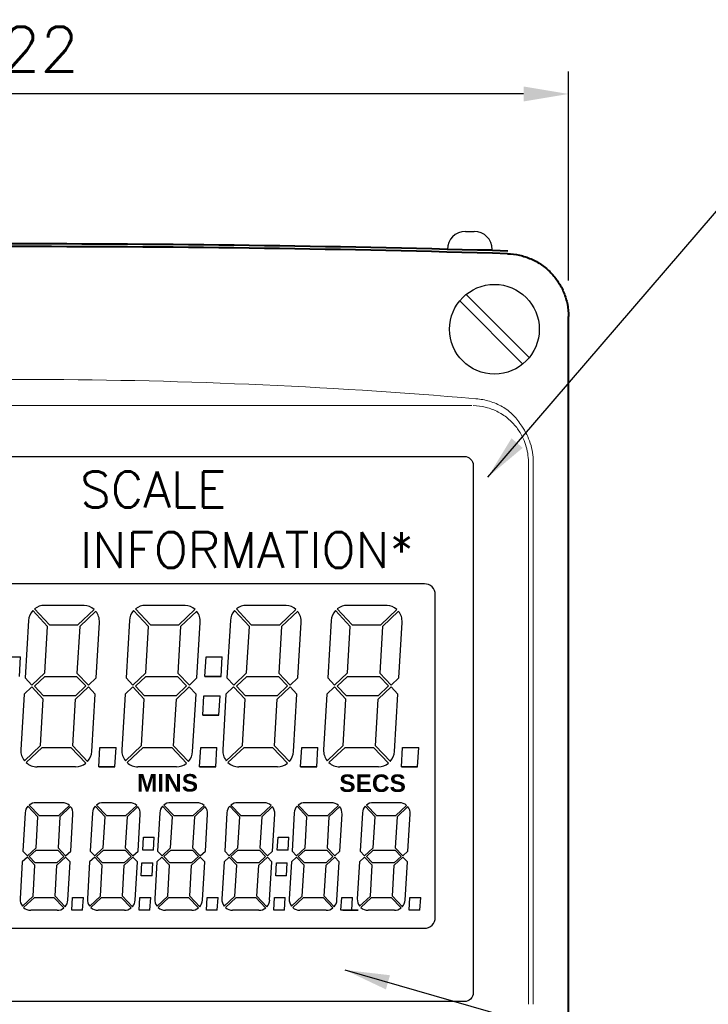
# Model space of a CAD drawing. Extents: x 0 to 501, y 0 to 275.
# Tile 4 of 10: x 59 to 97, y 144 to 199. Entities that reach past the tile are written whole.
import ezdxf

# ---------------------------------------------------------------- set-up
doc = ezdxf.new("R2010")
doc.units = 0
doc.header["$LTSCALE"] = 0.5
doc.header["$MEASUREMENT"] = 0
doc.layers.get('Defpoints').update_dxf_attribs({"color": 104, "lineweight": 0})
doc.layers.add('DISPLAY', color=6, linetype='Continuous', lineweight=25)
doc.layers.add('OBJECT', color=1, linetype='Continuous', lineweight=50)
doc.layers.add('TEXT', color=5, linetype='Continuous')
doc.styles.add('ROMANS', font='romans', dxfattribs={"height": 2.5})
doc.styles.add('SANSSERIFBOLD', font='sasb____.pfb', dxfattribs={"height": 2})
doc.dimstyles.new('DIMS', dxfattribs={"dimtxt": 2.5, "dimasz": 2.5, "dimexe": 1.25, "dimexo": 2, "dimgap": 1.25, "dimtad": 1, "dimdec": 4, "dimzin": 0, "dimdsep": 46, "dimtxsty": 'ROMANS', "dimcen": 2.5, "dimadec": 0, "dimazin": 0, "dimtfac": 1, "dimtdec": 4, "dimtmove": 0, "dimatfit": 3, "dimfxl": 0, "dimtolj": 1, "dimtzin": 0, "dimarcsym": 0})

# ---------------------------------------------------------------- blocks, each defined once
blk = doc.blocks.new('*D87')
at = {"layer": 'Defpoints', "color": 0}
for p in [(28.284, 195.217), (28.284, 182.817), (89.284, 182.817)]:
    blk.add_point(p, dxfattribs=at)
at = {"layer": 'TEXT', "color": 0, "lineweight": -2}
for p, q in [((28.284, 184.817), (28.284, 196.467)), ((89.284, 184.817), (89.284, 196.467)), ((86.784, 195.217), (30.784, 195.217))]:
    blk.add_line(p, q, dxfattribs=at)
at = {"layer": 'TEXT', "color": 0}
for points in [[(30.784, 195.634), (30.784, 194.8), (28.284, 195.217)], [(86.784, 194.8), (86.784, 195.634), (89.284, 195.217)]]:
    blk.add_solid(points, dxfattribs=at)
at = {"layer": 'TEXT', "color": 0, "insert": (58.784, 197.717), "char_height": 2.5, "attachment_point": 5, "style": 'ROMANS'}
blk.add_mtext('\\A1;122', dxfattribs=at)

msp = doc.modelspace()

# ---------------------------------------------------------------- linework, layer by layer
for p, q in [((87.1, 180.509), (83.573, 184.035)), ((86.746, 180.155), (83.219, 183.682)), ((60.256, 165.535), (59.427, 166.414)), ((59.53, 166.512), (60.361, 165.63)), ((62.303, 166.71), (60.094, 166.71)), ((61.95, 165.632), (62.848, 166.479)), ((62.948, 166.378), (62.049, 165.531)), ((65.878, 165.535), (65.049, 166.414)), ((65.152, 166.512), (65.983, 165.63)), ((67.925, 166.71), (65.716, 166.71)), ((67.572, 165.632), (68.471, 166.479)), ((68.57, 166.378), (67.672, 165.531)), ((71.501, 165.535), (70.672, 166.414)), ((70.775, 166.512), (71.606, 165.63)), ((73.548, 166.71), (71.339, 166.71)), ((73.195, 165.632), (74.093, 166.479)), ((74.193, 166.378), (73.294, 165.531)), ((77.123, 165.535), (76.294, 166.414)), ((76.397, 166.512), (77.228, 165.63)), ((79.17, 166.71), (76.961, 166.71)), ((78.817, 165.632), (79.716, 166.479)), ((79.815, 166.378), (78.917, 165.531)), ((59.195, 165.863), (59.006, 162.66)), ((59.195, 165.863), (59.006, 162.66)), ((64.818, 165.863), (64.629, 162.66)), ((64.818, 165.863), (64.629, 162.66)), ((70.44, 165.863), (70.251, 162.66)), ((70.44, 165.863), (70.251, 162.66)), ((76.063, 165.863), (75.874, 162.66)), ((76.063, 165.863), (75.874, 162.66)), ((60.103, 162.941), (60.256, 165.535)), ((60.361, 165.63), (61.95, 165.632)), ((62.049, 165.531), (61.896, 162.937)), ((62.96, 162.662), (63.143, 165.759)), ((65.725, 162.941), (65.878, 165.535)), ((65.983, 165.63), (67.572, 165.632)), ((67.672, 165.531), (67.519, 162.937)), ((68.582, 162.662), (68.765, 165.759)), ((71.348, 162.941), (71.501, 165.535)), ((71.606, 165.63), (73.195, 165.632)), ((73.294, 165.531), (73.141, 162.937)), ((74.205, 162.662), (74.388, 165.759)), ((76.97, 162.941), (77.123, 165.535)), ((77.228, 165.63), (78.817, 165.632)), ((78.917, 165.531), (78.764, 162.937)), ((79.827, 162.662), (80.01, 165.759)), ((57.846, 163.832), (58.747, 163.832)), ((58.684, 162.752), (58.747, 163.832)), ((69.027, 162.752), (69.091, 163.832)), ((69.091, 163.832), (69.992, 163.832)), ((69.929, 162.752), (69.992, 163.832)), ((59.006, 162.66), (59.382, 162.262)), ((59.006, 162.66), (59.382, 162.262)), ((59.382, 162.262), (60.103, 162.941)), ((59.531, 162.207), (60.107, 162.75)), ((60.107, 162.75), (61.876, 162.752)), ((61.876, 162.752), (62.382, 162.215)), ((61.896, 162.937), (62.534, 162.261)), ((62.534, 162.261), (62.96, 162.662)), ((62.534, 162.261), (62.96, 162.662)), ((64.629, 162.66), (65.004, 162.262)), ((64.629, 162.66), (65.004, 162.262)), ((65.004, 162.262), (65.725, 162.941)), ((65.153, 162.207), (65.729, 162.75)), ((65.729, 162.75), (67.498, 162.752)), ((67.498, 162.752), (68.005, 162.215)), ((67.519, 162.937), (68.156, 162.261)), ((68.156, 162.261), (68.582, 162.662)), ((68.156, 162.261), (68.582, 162.662)), ((69.027, 162.752), (69.929, 162.752)), ((69.027, 162.752), (69.929, 162.752)), ((69.929, 162.752), (69.027, 162.752)), ((69.929, 162.752), (69.027, 162.752)), ((70.251, 162.66), (70.627, 162.262)), ((70.251, 162.66), (70.627, 162.262)), ((70.627, 162.262), (71.348, 162.941)), ((70.776, 162.207), (71.352, 162.75)), ((71.352, 162.75), (73.121, 162.752)), ((73.121, 162.752), (73.627, 162.215)), ((73.141, 162.937), (73.779, 162.261)), ((73.779, 162.261), (74.205, 162.662)), ((73.779, 162.261), (74.205, 162.662)), ((75.874, 162.66), (76.249, 162.262)), ((75.874, 162.66), (76.249, 162.262)), ((76.249, 162.262), (76.97, 162.941)), ((76.398, 162.207), (76.974, 162.75)), ((76.974, 162.75), (78.743, 162.752)), ((78.743, 162.752), (79.25, 162.215)), ((78.764, 162.937), (79.401, 162.261)), ((79.401, 162.261), (79.827, 162.662)), ((79.401, 162.261), (79.827, 162.662)), ((59.379, 162.162), (58.953, 161.76)), ((59.379, 162.162), (58.953, 161.76)), ((60.017, 161.485), (59.379, 162.162)), ((60.037, 161.67), (59.531, 162.207)), ((62.382, 162.215), (61.806, 161.672)), ((61.81, 161.481), (62.531, 162.161)), ((62.531, 162.161), (62.907, 161.762)), ((62.531, 162.161), (62.907, 161.762)), ((65.001, 162.162), (64.576, 161.76)), ((65.001, 162.162), (64.576, 161.76)), ((65.639, 161.485), (65.001, 162.162)), ((65.659, 161.67), (65.153, 162.207)), ((68.005, 162.215), (67.429, 161.672)), ((67.433, 161.481), (68.154, 162.161)), ((68.154, 162.161), (68.529, 161.762)), ((68.154, 162.161), (68.529, 161.762)), ((70.624, 162.162), (70.198, 161.76)), ((70.624, 162.162), (70.198, 161.76)), ((71.262, 161.485), (70.624, 162.162)), ((71.282, 161.67), (70.776, 162.207)), ((73.627, 162.215), (73.051, 161.672)), ((73.055, 161.481), (73.776, 162.161)), ((73.776, 162.161), (74.152, 161.762)), ((73.776, 162.161), (74.152, 161.762)), ((76.246, 162.162), (75.821, 161.76)), ((76.246, 162.162), (75.821, 161.76)), ((76.884, 161.485), (76.246, 162.162)), ((76.904, 161.67), (76.398, 162.207)), ((79.25, 162.215), (78.674, 161.672)), ((78.678, 161.481), (79.399, 162.161)), ((79.399, 162.161), (79.774, 161.762)), ((79.399, 162.161), (79.774, 161.762)), ((58.953, 161.76), (58.77, 158.663)), ((58.953, 161.76), (58.77, 158.663)), ((59.864, 158.891), (60.017, 161.485)), ((61.806, 161.672), (60.037, 161.67)), ((61.657, 158.887), (61.81, 161.481)), ((62.717, 158.559), (62.907, 161.762)), ((64.576, 161.76), (64.393, 158.663)), ((64.576, 161.76), (64.393, 158.663)), ((65.486, 158.891), (65.639, 161.485)), ((67.429, 161.672), (65.659, 161.67)), ((67.279, 158.887), (67.433, 161.481)), ((68.34, 158.559), (68.529, 161.762)), ((68.9, 160.592), (68.963, 161.672)), ((68.963, 161.672), (69.865, 161.672)), ((69.801, 160.592), (69.865, 161.672)), ((70.198, 161.76), (70.015, 158.663)), ((70.198, 161.76), (70.015, 158.663)), ((71.109, 158.891), (71.262, 161.485)), ((73.051, 161.672), (71.282, 161.67)), ((72.902, 158.887), (73.055, 161.481)), ((73.962, 158.559), (74.152, 161.762)), ((75.821, 161.76), (75.638, 158.663)), ((75.821, 161.76), (75.638, 158.663)), ((76.731, 158.891), (76.884, 161.485)), ((78.674, 161.672), (76.904, 161.67)), ((78.524, 158.887), (78.678, 161.481)), ((79.585, 158.559), (79.774, 161.762)), ((68.9, 160.592), (69.801, 160.592)), ((68.9, 160.592), (69.801, 160.592)), ((69.801, 160.592), (68.9, 160.592)), ((69.801, 160.592), (68.9, 160.592)), ((58.967, 158.046), (59.864, 158.891)), ((59.064, 157.943), (59.963, 158.79)), ((59.963, 158.79), (61.552, 158.792)), ((61.552, 158.792), (62.383, 157.911)), ((62.488, 158.006), (61.657, 158.887)), ((63.107, 157.71), (63.171, 158.79)), ((63.171, 158.79), (64.072, 158.79)), ((64.008, 157.71), (64.072, 158.79)), ((64.59, 158.046), (65.486, 158.891)), ((64.687, 157.943), (65.585, 158.79)), ((65.585, 158.79), (67.175, 158.792)), ((67.174, 158.792), (68.005, 157.911)), ((68.11, 158.006), (67.279, 158.887)), ((68.729, 157.71), (68.793, 158.79)), ((68.793, 158.79), (69.695, 158.79)), ((69.631, 157.71), (69.695, 158.79)), ((70.212, 158.046), (71.109, 158.891)), ((70.309, 157.943), (71.208, 158.79)), ((71.208, 158.79), (72.797, 158.792)), ((72.797, 158.792), (73.628, 157.911)), ((73.733, 158.006), (72.902, 158.887)), ((74.352, 157.71), (74.416, 158.79)), ((74.416, 158.79), (75.317, 158.79)), ((75.253, 157.71), (75.317, 158.79)), ((75.835, 158.046), (76.731, 158.891)), ((75.932, 157.943), (76.83, 158.79)), ((76.83, 158.79), (78.42, 158.792)), ((78.419, 158.792), (79.25, 157.911)), ((79.355, 158.006), (78.524, 158.887)), ((79.972, 157.712), (80.036, 158.792)), ((80.036, 158.792), (80.938, 158.792)), ((80.874, 157.712), (80.938, 158.792)), ((61.819, 157.712), (59.669, 157.71)), ((63.107, 157.71), (64.008, 157.71)), ((63.107, 157.71), (64.008, 157.71)), ((64.008, 157.71), (63.107, 157.71)), ((64.008, 157.71), (63.107, 157.71)), ((67.442, 157.712), (65.291, 157.71)), ((68.729, 157.71), (69.631, 157.71)), ((68.729, 157.71), (69.631, 157.71)), ((69.631, 157.71), (68.729, 157.71)), ((69.631, 157.71), (68.729, 157.71)), ((73.064, 157.712), (70.914, 157.71)), ((74.352, 157.71), (75.253, 157.71)), ((74.352, 157.71), (75.253, 157.71)), ((75.253, 157.71), (74.352, 157.71)), ((75.253, 157.71), (74.352, 157.71)), ((78.687, 157.712), (76.536, 157.71)), ((79.972, 157.712), (80.874, 157.712)), ((79.972, 157.712), (80.874, 157.712)), ((80.874, 157.712), (79.972, 157.712)), ((80.874, 157.712), (79.972, 157.712)), ((59.715, 154.927), (59.163, 155.513)), ((59.231, 155.578), (59.785, 154.99)), ((61.078, 155.71), (59.607, 155.71)), ((60.875, 154.991), (61.475, 155.557)), ((61.54, 155.489), (60.941, 154.924)), ((63.465, 154.927), (62.913, 155.513)), ((62.981, 155.578), (63.535, 154.99)), ((64.828, 155.71), (63.357, 155.71)), ((64.625, 154.991), (65.225, 155.557)), ((65.29, 155.489), (64.691, 154.924)), ((67.215, 154.927), (66.663, 155.513)), ((66.731, 155.578), (67.285, 154.99)), ((68.578, 155.71), (67.107, 155.71)), ((68.375, 154.991), (68.975, 155.557)), ((69.04, 155.489), (68.441, 154.924)), ((70.96, 154.927), (70.408, 155.513)), ((70.476, 155.578), (71.03, 154.99)), ((72.323, 155.71), (70.852, 155.71)), ((72.12, 154.991), (72.72, 155.557)), ((72.785, 155.489), (72.186, 154.924)), ((74.71, 154.927), (74.158, 155.513)), ((74.226, 155.578), (74.78, 154.99)), ((76.073, 155.71), (74.602, 155.71)), ((75.87, 154.991), (76.47, 155.557)), ((76.535, 155.489), (75.936, 154.924)), ((78.506, 154.927), (77.953, 155.513)), ((78.022, 155.578), (78.576, 154.99)), ((79.868, 155.71), (78.398, 155.71)), ((79.665, 154.991), (80.265, 155.557)), ((80.33, 155.489), (79.731, 154.924)), ((59.008, 155.146), (58.882, 153.01)), ((59.008, 155.146), (58.882, 153.01)), ((59.613, 153.198), (59.715, 154.927)), ((59.785, 154.99), (60.875, 154.991)), ((60.941, 154.924), (60.839, 153.195)), ((61.548, 153.011), (61.67, 155.076)), ((62.758, 155.146), (62.632, 153.01)), ((62.758, 155.146), (62.632, 153.01)), ((63.363, 153.198), (63.465, 154.927)), ((63.535, 154.99), (64.625, 154.991)), ((64.691, 154.924), (64.589, 153.195)), ((65.298, 153.011), (65.42, 155.076)), ((66.508, 155.146), (66.382, 153.01)), ((66.508, 155.146), (66.382, 153.01)), ((67.113, 153.198), (67.215, 154.927)), ((67.285, 154.99), (68.375, 154.991)), ((68.441, 154.924), (68.339, 153.195)), ((69.048, 153.011), (69.17, 155.076)), ((70.253, 155.146), (70.127, 153.01)), ((70.253, 155.146), (70.127, 153.01)), ((70.858, 153.198), (70.96, 154.927)), ((71.03, 154.99), (72.12, 154.991)), ((72.186, 154.924), (72.084, 153.195)), ((72.793, 153.011), (72.915, 155.076)), ((74.003, 155.146), (73.877, 153.01)), ((74.003, 155.146), (73.877, 153.01)), ((74.608, 153.198), (74.71, 154.927)), ((74.78, 154.99), (75.87, 154.991)), ((75.936, 154.924), (75.834, 153.195)), ((76.543, 153.011), (76.665, 155.076)), ((77.799, 155.146), (77.673, 153.01)), ((77.799, 155.146), (77.673, 153.01)), ((78.404, 153.198), (78.506, 154.927)), ((78.576, 154.99), (79.665, 154.991)), ((79.731, 154.924), (79.629, 153.195)), ((80.338, 153.011), (80.46, 155.076)), ((65.559, 153.071), (65.602, 153.793)), ((65.602, 153.793), (66.204, 153.793)), ((66.162, 153.071), (66.204, 153.793)), ((73.054, 153.071), (73.097, 153.793)), ((73.097, 153.793), (73.699, 153.793)), ((73.657, 153.071), (73.699, 153.793)), ((59.133, 152.745), (59.613, 153.198)), ((60.839, 153.195), (61.264, 152.744)), ((62.883, 152.745), (63.363, 153.198)), ((64.589, 153.195), (65.014, 152.744)), ((66.633, 152.745), (67.113, 153.198)), ((68.339, 153.195), (68.764, 152.744)), ((70.378, 152.745), (70.858, 153.198)), ((72.084, 153.195), (72.509, 152.744)), ((74.128, 152.745), (74.608, 153.198)), ((75.834, 153.195), (76.259, 152.744)), ((77.923, 152.745), (78.404, 153.198)), ((79.629, 153.195), (80.054, 152.744)), ((59.131, 152.678), (58.847, 152.41)), ((59.131, 152.678), (58.847, 152.41)), ((58.882, 153.01), (59.133, 152.745)), ((58.882, 153.01), (59.133, 152.745)), ((59.556, 152.227), (59.131, 152.678)), ((59.232, 152.708), (59.616, 153.07)), ((59.569, 152.35), (59.232, 152.708)), ((59.616, 153.07), (60.825, 153.071)), ((61.163, 152.713), (60.779, 152.351)), ((60.781, 152.224), (61.262, 152.677)), ((60.825, 153.071), (61.163, 152.713)), ((61.262, 152.677), (61.513, 152.411)), ((61.262, 152.677), (61.513, 152.411)), ((61.264, 152.744), (61.548, 153.011)), ((61.264, 152.744), (61.548, 153.011)), ((62.881, 152.678), (62.597, 152.41)), ((62.881, 152.678), (62.597, 152.41)), ((62.632, 153.01), (62.883, 152.745)), ((62.632, 153.01), (62.883, 152.745)), ((63.306, 152.227), (62.881, 152.678)), ((62.982, 152.708), (63.366, 153.07)), ((63.319, 152.35), (62.982, 152.708)), ((63.366, 153.07), (64.575, 153.071)), ((64.913, 152.713), (64.529, 152.351)), ((64.531, 152.224), (65.012, 152.677)), ((64.575, 153.071), (64.913, 152.713)), ((65.012, 152.677), (65.263, 152.411)), ((65.012, 152.677), (65.263, 152.411)), ((65.014, 152.744), (65.298, 153.011)), ((65.014, 152.744), (65.298, 153.011)), ((66.162, 153.071), (65.559, 153.071)), ((66.631, 152.678), (66.347, 152.41)), ((66.631, 152.678), (66.347, 152.41)), ((66.382, 153.01), (66.633, 152.745)), ((66.382, 153.01), (66.633, 152.745)), ((67.056, 152.227), (66.631, 152.678)), ((66.732, 152.708), (67.116, 153.07)), ((67.069, 152.35), (66.732, 152.708)), ((67.116, 153.07), (68.325, 153.071)), ((68.663, 152.713), (68.279, 152.351)), ((68.281, 152.224), (68.762, 152.677)), ((68.325, 153.071), (68.663, 152.713)), ((68.762, 152.677), (69.013, 152.411)), ((68.762, 152.677), (69.013, 152.411)), ((68.764, 152.744), (69.048, 153.011)), ((68.764, 152.744), (69.048, 153.011)), ((70.376, 152.678), (70.092, 152.41)), ((70.376, 152.678), (70.092, 152.41)), ((70.127, 153.01), (70.378, 152.745)), ((70.127, 153.01), (70.378, 152.745)), ((70.801, 152.227), (70.376, 152.678)), ((70.477, 152.708), (70.861, 153.07)), ((70.814, 152.35), (70.477, 152.708)), ((70.861, 153.07), (72.07, 153.071)), ((72.408, 152.713), (72.024, 152.351)), ((72.026, 152.224), (72.507, 152.677)), ((72.07, 153.071), (72.408, 152.713)), ((72.507, 152.677), (72.758, 152.411)), ((72.507, 152.677), (72.758, 152.411)), ((72.509, 152.744), (72.793, 153.011)), ((72.509, 152.744), (72.793, 153.011)), ((73.657, 153.071), (73.054, 153.071)), ((74.126, 152.678), (73.842, 152.41)), ((74.126, 152.678), (73.842, 152.41)), ((73.877, 153.01), (74.128, 152.745)), ((73.877, 153.01), (74.128, 152.745)), ((74.551, 152.227), (74.126, 152.678)), ((74.227, 152.708), (74.611, 153.07)), ((74.564, 152.35), (74.227, 152.708)), ((74.611, 153.07), (75.82, 153.071)), ((76.158, 152.713), (75.774, 152.351)), ((75.776, 152.224), (76.257, 152.677)), ((75.82, 153.071), (76.158, 152.713)), ((76.257, 152.677), (76.508, 152.411)), ((76.257, 152.677), (76.508, 152.411)), ((76.259, 152.744), (76.543, 153.011)), ((76.259, 152.744), (76.543, 153.011)), ((77.921, 152.678), (77.637, 152.41)), ((77.921, 152.678), (77.637, 152.41)), ((77.673, 153.01), (77.923, 152.745)), ((77.673, 153.01), (77.923, 152.745)), ((78.346, 152.227), (77.921, 152.678)), ((78.022, 152.708), (78.406, 153.07)), ((78.36, 152.35), (78.022, 152.708)), ((78.406, 153.07), (79.616, 153.071)), ((79.953, 152.713), (79.569, 152.351)), ((79.572, 152.224), (80.052, 152.677)), ((79.616, 153.071), (79.953, 152.713)), ((80.052, 152.677), (80.303, 152.411)), ((80.052, 152.677), (80.303, 152.411)), ((80.054, 152.744), (80.338, 153.011)), ((80.054, 152.744), (80.338, 153.011)), ((58.847, 152.41), (58.725, 150.346)), ((58.847, 152.41), (58.725, 150.346)), ((59.454, 150.498), (59.556, 152.227)), ((60.779, 152.351), (59.569, 152.35)), ((60.679, 150.495), (60.781, 152.224)), ((61.386, 150.276), (61.513, 152.411)), ((62.597, 152.41), (62.475, 150.346)), ((62.597, 152.41), (62.475, 150.346)), ((63.204, 150.498), (63.306, 152.227)), ((64.529, 152.351), (63.319, 152.35)), ((64.429, 150.495), (64.531, 152.224)), ((65.136, 150.276), (65.263, 152.411)), ((65.474, 151.63), (65.517, 152.351)), ((65.517, 152.351), (66.119, 152.351)), ((66.076, 151.63), (66.119, 152.351)), ((66.347, 152.41), (66.225, 150.346)), ((66.347, 152.41), (66.225, 150.346)), ((66.954, 150.498), (67.056, 152.227)), ((68.279, 152.351), (67.069, 152.35)), ((68.179, 150.495), (68.281, 152.224)), ((68.886, 150.276), (69.013, 152.411)), ((70.092, 152.41), (69.97, 150.346)), ((70.092, 152.41), (69.97, 150.346)), ((70.699, 150.498), (70.801, 152.227)), ((72.024, 152.351), (70.814, 152.35)), ((71.924, 150.495), (72.026, 152.224)), ((72.631, 150.276), (72.758, 152.411)), ((72.969, 151.63), (73.012, 152.351)), ((73.012, 152.351), (73.614, 152.351)), ((73.571, 151.63), (73.614, 152.351)), ((73.842, 152.41), (73.72, 150.346)), ((73.842, 152.41), (73.72, 150.346)), ((74.449, 150.498), (74.551, 152.227)), ((75.774, 152.351), (74.564, 152.35)), ((75.674, 150.495), (75.776, 152.224)), ((76.381, 150.276), (76.508, 152.411)), ((77.637, 152.41), (77.515, 150.346)), ((77.637, 152.41), (77.515, 150.346)), ((78.244, 150.498), (78.346, 152.227)), ((79.569, 152.351), (78.36, 152.35)), ((79.47, 150.495), (79.572, 152.224)), ((80.177, 150.276), (80.303, 152.411)), ((66.076, 151.63), (65.474, 151.63)), ((73.571, 151.63), (72.969, 151.63)), ((58.856, 149.934), (59.454, 150.498)), ((58.921, 149.866), (59.52, 150.43)), ((59.52, 150.43), (60.609, 150.431)), ((60.609, 150.431), (61.163, 149.844)), ((61.233, 149.907), (60.679, 150.495)), ((61.61, 149.712), (61.652, 150.433)), ((61.652, 150.433), (62.254, 150.433)), ((62.212, 149.712), (62.254, 150.433)), ((62.606, 149.934), (63.204, 150.498)), ((62.671, 149.866), (63.27, 150.43)), ((63.27, 150.43), (64.359, 150.431)), ((64.359, 150.431), (64.913, 149.844)), ((64.983, 149.907), (64.429, 150.495)), ((65.361, 149.71), (65.403, 150.432)), ((65.403, 150.432), (66.006, 150.432)), ((65.963, 149.71), (66.006, 150.432)), ((66.356, 149.934), (66.954, 150.498)), ((66.421, 149.866), (67.02, 150.43)), ((67.02, 150.43), (68.109, 150.431)), ((68.109, 150.431), (68.663, 149.844)), ((68.733, 149.907), (68.179, 150.495)), ((69.111, 149.71), (69.153, 150.432)), ((69.153, 150.432), (69.756, 150.432)), ((69.713, 149.71), (69.756, 150.432)), ((70.101, 149.934), (70.699, 150.498)), ((70.166, 149.866), (70.765, 150.43)), ((70.765, 150.43), (71.854, 150.431)), ((71.854, 150.431), (72.408, 149.844)), ((72.478, 149.907), (71.924, 150.495)), ((72.856, 149.71), (72.898, 150.432)), ((72.898, 150.432), (73.501, 150.432)), ((73.458, 149.71), (73.501, 150.432)), ((73.851, 149.934), (74.449, 150.498)), ((73.916, 149.866), (74.515, 150.43)), ((74.515, 150.43), (75.604, 150.431)), ((75.604, 150.431), (76.158, 149.844)), ((76.228, 149.907), (75.674, 150.495)), ((76.606, 149.71), (76.648, 150.432)), ((76.648, 150.432), (77.251, 150.432)), ((77.208, 149.71), (77.251, 150.432)), ((77.646, 149.934), (78.244, 150.498)), ((77.711, 149.866), (78.31, 150.43)), ((78.31, 150.43), (79.4, 150.431)), ((79.4, 150.431), (79.954, 149.844)), ((80.024, 149.907), (79.47, 150.495)), ((80.401, 149.71), (80.444, 150.432)), ((80.444, 150.432), (81.046, 150.432)), ((81.003, 149.71), (81.046, 150.432)), ((60.788, 149.711), (59.324, 149.71)), ((62.212, 149.712), (61.61, 149.712)), ((64.538, 149.711), (63.074, 149.71)), ((65.963, 149.71), (65.361, 149.71)), ((68.288, 149.711), (66.824, 149.71)), ((69.713, 149.71), (69.111, 149.71)), ((72.033, 149.711), (70.569, 149.71)), ((73.458, 149.71), (72.856, 149.71)), ((75.783, 149.711), (74.319, 149.71)), ((77.208, 149.71), (76.606, 149.71)), ((76.709, 149.71), (77.56, 149.71)), ((76.709, 149.71), (77.56, 149.71)), ((77.56, 149.71), (76.709, 149.71)), ((79.578, 149.711), (78.114, 149.71)), ((81.003, 149.71), (80.401, 149.71))]:
    msp.add_line(p, q)
at = {"linetype": 'Continuous', "lineweight": 40}
msp.add_line((89.284, 131.206), (89.284, 182.817), dxfattribs=at)
at = {"linetype": 'Continuous', "lineweight": 0}
for p, q in [((83.9, 177.849), (33.668, 177.849)), ((87.047, 144.47), (87.047, 174.697)), ((87.321, 174.697), (87.321, 144.47))]:
    msp.add_line(p, q, dxfattribs=at)
for points in [[(34.08, 175.013), (83.475, 175.013, -0.414214), (83.975, 174.513), (83.975, 145.118, -0.414214), (83.475, 144.618), (34.08, 144.618, -0.414214), (33.58, 145.118), (33.58, 174.513, -0.414214)], [(36.28, 148.71), (81.26, 148.71, 0.414214), (81.86, 149.31), (81.86, 167.31, 0.414214), (81.26, 167.91), (36.28, 167.91, 0.414214), (35.68, 167.31), (35.68, 149.31, 0.414214)]]:
    msp.add_lwpolyline(points, format="xyb", close=True)
msp.add_circle((85.155, 182.1), 2.5)
at = {"linetype": 'Continuous', "lineweight": 40}
msp.add_arc((58.784, -743.792), 930.5, 88.330827, 91.669173, dxfattribs=at)
for centre, radius, start, end in [((60.094, 165.81), 0.9, 137.8263, 176.6203), ((60.094, 165.81), 0.9, 137.8263, 176.6203), ((60.094, 165.81), 0.9, 90, 128.794), ((60.094, 165.81), 0.9, 90, 128.794), ((62.244, 165.812), 0.9, 47.8263, 86.2599), ((62.244, 165.812), 0.9, 356.6203, 38.794), ((62.244, 165.812), 0.9, 356.6203, 38.794), ((65.716, 165.81), 0.9, 137.8263, 176.6203), ((65.716, 165.81), 0.9, 137.8263, 176.6203), ((65.716, 165.81), 0.9, 90, 128.794), ((65.716, 165.81), 0.9, 90, 128.794), ((67.867, 165.812), 0.9, 47.8263, 86.2599), ((67.867, 165.812), 0.9, 356.6203, 38.794), ((67.867, 165.812), 0.9, 356.6203, 38.794), ((71.339, 165.81), 0.9, 137.8263, 176.6203), ((71.339, 165.81), 0.9, 137.8263, 176.6203), ((71.339, 165.81), 0.9, 90, 128.794), ((71.339, 165.81), 0.9, 90, 128.794), ((73.489, 165.812), 0.9, 47.8263, 86.2599), ((73.489, 165.812), 0.9, 356.6203, 38.794), ((73.489, 165.812), 0.9, 356.6203, 38.794), ((76.961, 165.81), 0.9, 137.8263, 176.6203), ((76.961, 165.81), 0.9, 137.8263, 176.6203), ((76.961, 165.81), 0.9, 90, 128.794), ((76.961, 165.81), 0.9, 90, 128.794), ((79.112, 165.812), 0.9, 47.8263, 86.2599), ((79.112, 165.812), 0.9, 356.6203, 38.794), ((79.112, 165.812), 0.9, 356.6203, 38.794), ((59.669, 158.61), 0.9, 176.6203, 218.794), ((65.291, 158.61), 0.9, 176.6203, 218.794), ((70.914, 158.61), 0.9, 176.6203, 218.794), ((76.536, 158.61), 0.9, 176.6203, 218.794), ((61.819, 158.612), 0.9, 317.8263, 356.6203), ((61.819, 158.612), 0.9, 317.8263, 356.6203), ((67.442, 158.612), 0.9, 317.8263, 356.6203), ((67.442, 158.612), 0.9, 317.8263, 356.6203), ((73.064, 158.612), 0.9, 317.8263, 356.6203), ((73.064, 158.612), 0.9, 317.8263, 356.6203), ((78.687, 158.612), 0.9, 317.8263, 356.6203), ((78.687, 158.612), 0.9, 317.8263, 356.6203), ((59.669, 158.61), 0.9, 227.8263, 270), ((59.669, 158.61), 0.9, 227.8263, 270), ((61.819, 158.612), 0.9, 270, 308.794), ((61.819, 158.612), 0.9, 270, 308.794), ((65.291, 158.61), 0.9, 227.8263, 270), ((65.291, 158.61), 0.9, 227.8263, 270), ((67.442, 158.612), 0.9, 270, 308.794), ((67.442, 158.612), 0.9, 270, 308.794), ((70.914, 158.61), 0.9, 227.8263, 270), ((70.914, 158.61), 0.9, 227.8263, 270), ((73.064, 158.612), 0.9, 270, 308.794), ((73.064, 158.612), 0.9, 270, 308.794), ((76.536, 158.61), 0.9, 227.8263, 270), ((76.536, 158.61), 0.9, 227.8263, 270), ((78.687, 158.612), 0.9, 270, 308.794), ((78.687, 158.612), 0.9, 270, 308.794), ((59.607, 155.11), 0.6, 137.8263, 176.6203), ((59.607, 155.11), 0.6, 137.8263, 176.6203), ((59.607, 155.11), 0.6, 90, 128.794), ((59.607, 155.11), 0.6, 90, 128.794), ((61.076, 155.12), 0.59, 47.654, 90.1754), ((61.076, 155.12), 0.59, 47.654, 90.1754), ((61.071, 155.111), 0.6, 356.6203, 38.794), ((61.071, 155.111), 0.6, 356.6203, 38.794), ((63.357, 155.11), 0.6, 137.8263, 176.6203), ((63.357, 155.11), 0.6, 137.8263, 176.6203), ((63.357, 155.11), 0.6, 90, 128.794), ((63.357, 155.11), 0.6, 90, 128.794), ((64.826, 155.12), 0.59, 47.654, 90.1754), ((64.826, 155.12), 0.59, 47.654, 90.1754), ((64.821, 155.111), 0.6, 356.6203, 38.794), ((64.821, 155.111), 0.6, 356.6203, 38.794), ((67.107, 155.11), 0.6, 137.8263, 176.6203), ((67.107, 155.11), 0.6, 137.8263, 176.6203), ((67.107, 155.11), 0.6, 90, 128.794), ((67.107, 155.11), 0.6, 90, 128.794), ((68.576, 155.12), 0.59, 47.654, 90.1754), ((68.576, 155.12), 0.59, 47.654, 90.1754), ((68.571, 155.111), 0.6, 356.6203, 38.794), ((68.571, 155.111), 0.6, 356.6203, 38.794), ((70.852, 155.11), 0.6, 137.8263, 176.6203), ((70.852, 155.11), 0.6, 137.8263, 176.6203), ((70.852, 155.11), 0.6, 90, 128.794), ((70.852, 155.11), 0.6, 90, 128.794), ((72.321, 155.12), 0.59, 47.654, 90.1754), ((72.321, 155.12), 0.59, 47.654, 90.1754), ((72.316, 155.111), 0.6, 356.6203, 38.794), ((72.316, 155.111), 0.6, 356.6203, 38.794), ((74.602, 155.11), 0.6, 137.8263, 176.6203), ((74.602, 155.11), 0.6, 137.8263, 176.6203), ((74.602, 155.11), 0.6, 90, 128.794), ((74.602, 155.11), 0.6, 90, 128.794), ((76.071, 155.12), 0.59, 47.654, 90.1754), ((76.071, 155.12), 0.59, 47.654, 90.1754), ((76.066, 155.111), 0.6, 356.6203, 38.794), ((76.066, 155.111), 0.6, 356.6203, 38.794), ((78.398, 155.11), 0.6, 137.8263, 176.6203), ((78.398, 155.11), 0.6, 137.8263, 176.6203), ((78.398, 155.11), 0.6, 90, 128.794), ((78.398, 155.11), 0.6, 90, 128.794), ((79.866, 155.12), 0.59, 47.654, 90.1754), ((79.866, 155.12), 0.59, 47.654, 90.1754), ((79.861, 155.111), 0.6, 356.6203, 38.794), ((79.861, 155.111), 0.6, 356.6203, 38.794), ((59.324, 150.31), 0.6, 176.6203, 218.794), ((59.324, 150.31), 0.6, 176.6203, 218.794), ((59.324, 150.31), 0.6, 227.8263, 270), ((59.324, 150.31), 0.6, 227.8263, 270), ((60.788, 150.311), 0.6, 270, 308.794), ((60.788, 150.311), 0.6, 317.8263, 356.6203), ((60.788, 150.311), 0.6, 317.8263, 356.6203), ((63.074, 150.31), 0.6, 176.6203, 218.794), ((63.074, 150.31), 0.6, 176.6203, 218.794), ((63.074, 150.31), 0.6, 227.8263, 270), ((63.074, 150.31), 0.6, 227.8263, 270), ((64.538, 150.311), 0.6, 270, 308.794), ((64.538, 150.311), 0.6, 317.8263, 356.6203), ((64.538, 150.311), 0.6, 317.8263, 356.6203), ((66.824, 150.31), 0.6, 176.6203, 218.794), ((66.824, 150.31), 0.6, 176.6203, 218.794), ((66.824, 150.31), 0.6, 227.8263, 270), ((66.824, 150.31), 0.6, 227.8263, 270), ((68.288, 150.311), 0.6, 270, 308.794), ((68.288, 150.311), 0.6, 317.8263, 356.6203), ((68.288, 150.311), 0.6, 317.8263, 356.6203), ((70.569, 150.31), 0.6, 176.6203, 218.794), ((70.569, 150.31), 0.6, 176.6203, 218.794), ((70.569, 150.31), 0.6, 227.8263, 270), ((70.569, 150.31), 0.6, 227.8263, 270), ((72.033, 150.311), 0.6, 270, 308.794), ((72.033, 150.311), 0.6, 317.8263, 356.6203), ((72.033, 150.311), 0.6, 317.8263, 356.6203), ((74.319, 150.31), 0.6, 176.6203, 218.794), ((74.319, 150.31), 0.6, 176.6203, 218.794), ((74.319, 150.31), 0.6, 227.8263, 270), ((74.319, 150.31), 0.6, 227.8263, 270), ((75.783, 150.311), 0.6, 270, 308.794), ((75.783, 150.311), 0.6, 317.8263, 356.6203), ((75.783, 150.311), 0.6, 317.8263, 356.6203), ((78.114, 150.31), 0.6, 176.6203, 218.794), ((78.114, 150.31), 0.6, 176.6203, 218.794), ((78.114, 150.31), 0.6, 227.8263, 270), ((78.114, 150.31), 0.6, 227.8263, 270), ((79.578, 150.311), 0.6, 270, 308.794), ((79.578, 150.311), 0.6, 317.8263, 356.6203), ((79.578, 150.311), 0.6, 317.8263, 356.6203)]:
    msp.add_arc(centre, radius, start, end)
at = {"linetype": 'Continuous', "lineweight": 0}
msp.add_ellipse((58.784, -118.978), major_axis=(298.532, 0), ratio=0.999163, start_param=1.485805, end_param=1.655788, dxfattribs=at)
at = {"linetype": 'Continuous', "lineweight": 40}
msp.add_open_spline([(85.888, 186.313), (86.114, 186.307), (86.337, 186.278), (86.664, 186.205), (86.772, 186.175), (86.985, 186.105), (87.092, 186.064), (87.401, 185.928), (87.596, 185.819), (87.964, 185.564), (88.138, 185.416), (88.451, 185.094), (88.59, 184.92), (88.775, 184.638), (88.833, 184.539), (88.937, 184.34), (88.984, 184.238), (89.11, 183.928), (89.175, 183.713), (89.262, 183.268), (89.284, 183.044), (89.284, 182.817)], degree=3, knots=[0, 0, 0, 0, 0.125, 0.125, 0.1875, 0.1875, 0.25, 0.25, 0.375, 0.375, 0.5, 0.5, 0.625, 0.625, 0.6875, 0.6875, 0.75, 0.75, 0.875, 0.875, 1, 1, 1, 1], dxfattribs=at)
at = {"linetype": 'Continuous', "lineweight": 0}
for points, knots in [([(86.449, 176.545), (86.306, 176.742), (86.143, 176.92), (85.779, 177.236), (85.575, 177.375), (85.256, 177.543), (85.146, 177.593), (84.922, 177.68), (84.806, 177.717), (84.453, 177.809), (84.214, 177.843), (83.97, 177.848)], [0, 0, 0, 0, 0.25, 0.25, 0.5, 0.5, 0.625, 0.625, 0.75, 0.75, 1, 1, 1, 1]), ([(84.126, 178.228), (84.385, 178.206), (84.639, 178.16), (85.01, 178.05), (85.133, 178.006), (85.371, 177.904), (85.487, 177.846), (85.708, 177.716), (85.815, 177.645), (86.018, 177.487), (86.116, 177.4), (86.39, 177.122), (86.545, 176.916), (86.675, 176.691)], [0, 0, 0, 0, 0.25, 0.25, 0.375, 0.375, 0.5, 0.5, 0.625, 0.625, 0.75, 0.75, 1, 1, 1, 1]), ([(87.047, 174.697), (87.047, 174.863), (87.034, 175.027), (86.982, 175.351), (86.944, 175.513), (86.791, 175.984), (86.643, 176.276), (86.449, 176.545)], [0, 0, 0, 0, 0.25, 0.25, 0.5, 0.5, 1, 1, 1, 1]), ([(86.675, 176.691), (86.885, 176.401), (87.044, 176.087), (87.209, 175.577), (87.251, 175.403), (87.306, 175.053), (87.321, 174.876), (87.321, 174.697)], [0, 0, 0, 0, 0.5, 0.5, 0.75, 0.75, 1, 1, 1, 1])]:
    msp.add_open_spline(points, degree=3, knots=knots, dxfattribs=at)
at = {"layer": 'OBJECT', "linetype": 'Continuous', "lineweight": 40}
msp.add_arc((58.784, -744.142), 931, 88.330827, 91.669173, dxfattribs=at)
at = {"layer": 'TEXT'}
for p, q in [((83.534, 187.555), (84.034, 187.555)), ((82.534, 186.555), (85.034, 186.555))]:
    msp.add_line(p, q, dxfattribs=at)
for centre, start, end in [((83.534, 186.555), 90, 180), ((84.034, 186.555), 0, 90)]:
    msp.add_arc(centre, 1, start, end, dxfattribs=at)

# ---------------------------------------------------------------- texts
at = {"layer": 'DISPLAY', "style": 'SANSSERIFBOLD'}
for s, p in [('MINS', (65.238, 156.331)), ('SECS', (76.512, 156.31))]:
    msp.add_text(s, height=0.975, dxfattribs=at).set_placement(p)
at = {"layer": 'TEXT', "style": 'ROMANS'}
for s, p in [('SCALE', (62.072, 172.169)), ('INFORMATION*', (62.072, 168.796))]:
    msp.add_text(s, height=2, dxfattribs=at).set_placement(p)

# ---------------------------------------------------------------- dimensions: what is measured, and where the dimension line sits
at = {"layer": 'TEXT'}
dim = msp.add_linear_dim(base=(28.284, 195.217), p1=(89.284, 182.817), p2=(28.284, 182.817), dimstyle='DIMS', override={"dimdec": 0, "dimlfac": 2, "dimdsep": 0, "dimtdec": 2, "dimtmove": 2}, dxfattribs=at)
dim.commit()
dim.dimension.update_dxf_attribs({"geometry": '*D87', "text_midpoint": (58.784, 197.717)})

# ---------------------------------------------------------------- leaders
for points in [[(84.788, 173.86), (103.716, 195.888)], [(76.82, 146.386), (96.334, 140.782)]]:
    msp.add_leader(points, dimstyle='DIMS', override={"dimdec": 2, "dimdsep": 0, "dimtdec": 2, "dimtmove": 2}, dxfattribs=at)

doc.saveas('drawing.dxf')
